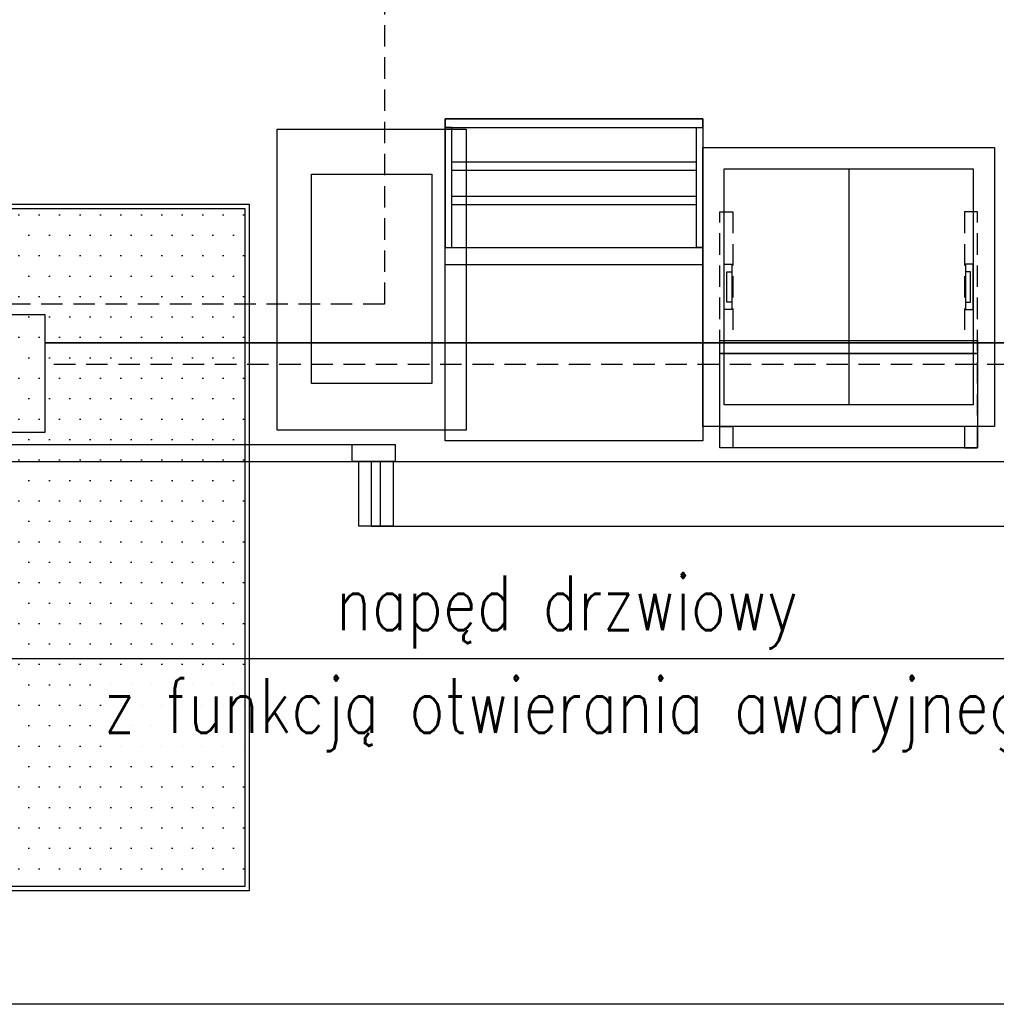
# Model space of a CAD drawing. Header units: millimetres. Extents: x -7934 to 14836, y -13910 to -10668.
# Tile 34 of 42: x 9934 to 10162, y -13826 to -13597. Entities that reach past the tile are written whole.
import ezdxf
from ezdxf.enums import TextEntityAlignment as Align

# ---------------------------------------------------------------- set-up
doc = ezdxf.new("R2010")
doc.units = ezdxf.units.MM
doc.linetypes.add('DASH', pattern=[0.75, 0.5, -0.25])
doc.layers.add('A_Podkład', color=253, linetype='Continuous', transparency=0.4)
doc.layers.add('INSTAL', color=50, linetype='Continuous')
doc.layers.add('NIEBIESKA', color=4, linetype='Continuous')
doc.styles.add('ROMANS wym', font='ROMANS.SHX', dxfattribs={"width": 0.75, "height": 25})

# ---------------------------------------------------------------- blocks, each defined once
blk = doc.blocks.new('A$Ca80a10c8')
h = blk.add_hatch()
h.set_pattern_fill('DOTS', color=256, scale=3)
h.set_pattern_definition([(0, (-21207.973, -14023.4543), (2.38125, 4.7625), [0, -4.7625])])
h.paths.add_polyline_path([(-156.35, 135.24), (-156.35, -22.76), (-18.35, -22.76), (-18.35, 135.24)])
at = {"linetype": 'DASH', "ltscale": 30}
blk.add_line((-156.35, 76.24), (-18.35, 76.24), dxfattribs=at)
for points in [[(-157.35, -23.76), (-157.35, 136.24), (-17.35, 136.24), (-17.35, -23.76)], [(-156.35, -22.76), (-156.35, 135.24), (-18.35, 135.24), (-18.35, -22.76)]]:
    blk.add_lwpolyline(points, close=True)
blk = doc.blocks.new('podkład')
at = {"layer": 'A_Podkład'}
for p, q in [((560.18, -1160.78), (560.18, -1215.78)), ((526.18, -1183.11), (466.18, -1183.11))]:
    blk.add_line(p, q, dxfattribs=at)
for points in [[(449, -1244), (904, -1244), (904, 0), (0, 0), (0, -1244), (252, -1244)], [(526.18, -1224.11), (466.18, -1224.11), (466.18, -1149.11), (526.18, -1149.11), (526.18, -1224.11)], [(526.18, -1155.78), (594.18, -1155.78), (594.18, -1220.78), (526.18, -1220.78), (526.18, -1155.78)], [(467.68, -1159.11), (524.68, -1159.11)], [(467.68, -1161.11), (524.68, -1161.11)], [(467.68, -1167.11), (524.68, -1167.11)], [(467.68, -1169.11), (524.68, -1169.11)], [(530.18, -1200.78), (590.18, -1200.78), (590.18, -1225.78), (530.18, -1225.78), (530.18, -1200.78)], [(252, -1225), (454, -1225)], [(256.5, -1229), (444.5, -1229)]]:
    blk.add_lwpolyline(points, dxfattribs=at)
for points in [[(44, -1229), (860, -1229), (860, -44), (44, -44)], [(526.18, -1149.11), (466.18, -1149.11), (466.18, -1151.11), (526.18, -1151.11)], [(471.03, -1151.51), (471.03, -1221.69), (427.03, -1221.69), (427.03, -1151.51)], [(466.18, -1179.11), (467.68, -1179.11), (467.68, -1151.11), (466.18, -1151.11)], [(526.18, -1179.11), (524.68, -1179.11), (524.68, -1151.11), (526.18, -1151.11)], [(531.18, -1160.78), (589.18, -1160.78), (589.18, -1215.78), (531.18, -1215.78)], [(435.03, -1210.77), (435.03, -1162.01), (463.03, -1162.01), (463.03, -1210.77)], [(526.18, -1224.11), (466.18, -1224.11), (466.18, -1179.11), (526.18, -1179.11)], [(531.18, -1183.01), (532.94, -1183.01), (532.94, -1193.56), (531.18, -1193.56)], [(589.18, -1183.01), (587.42, -1183.01), (587.42, -1193.56), (589.18, -1193.56)], [(531.77, -1184.77), (532.94, -1184.77), (532.94, -1191.8), (531.77, -1191.8)], [(588.6, -1184.77), (587.42, -1184.77), (587.42, -1191.8), (588.6, -1191.8)], [(530.18, -1200.78), (590.18, -1200.78), (590.18, -1203.78), (530.18, -1203.78)], [(530.18, -1203.78), (590.18, -1203.78), (590.18, -1220.78), (530.18, -1220.78)], [(530.18, -1220.78), (533.18, -1220.78), (533.18, -1225.78), (530.18, -1225.78)], [(590.18, -1220.78), (587.18, -1220.78), (587.18, -1225.78), (590.18, -1225.78)], [(444.5, -1225), (454.5, -1225), (454.5, -1229), (444.5, -1229)], [(449, -1229), (454, -1229), (454, -1244), (449, -1244)]]:
    blk.add_lwpolyline(points, close=True, dxfattribs=at)
at = {"layer": 'A_Podkład', "linetype": 'DASH', "ltscale": 10}
for points in [[(533.18, -1225.78), (530.18, -1225.78), (530.18, -1170.78), (533.18, -1170.78), (533.18, -1200.78)], [(587.18, -1225.78), (590.18, -1225.78), (590.18, -1170.78), (587.18, -1170.78), (587.18, -1200.78)]]:
    blk.add_lwpolyline(points, dxfattribs=at)
at = {"layer": 'A_Podkład'}
blk.add_blockref('A$Ca80a10c8', (437.84, -1305.24), dxfattribs=at)

msp = doc.modelspace()

# ---------------------------------------------------------------- block references
at = {"layer": 'A_Podkład', "linetype": 'DASH', "ltscale": 10}
msp.add_blockref('podkład', (9567.24, -12471, 0), dxfattribs=at)

# ---------------------------------------------------------------- next in the draw order: linework, layer by layer
at = {"linetype": 'DASH', "ltscale": 10}
msp.add_lwpolyline([(10419.72, -13151), (10419.72, -13677.34), (9940.15, -13677.34)], dxfattribs=at)
at = {"color": 1, "linetype": 'DASH', "ltscale": 10}
msp.add_lwpolyline([(10019.24, -13425.77), (10019.24, -13663.31), (9803.29, -13663.31)], dxfattribs=at)
at = {"layer": 'A_Podkład', "elevation": 0}
msp.add_lwpolyline([(10013.24, -13700), (10018.24, -13700), (10018.24, -13715), (10013.24, -13715)], close=True, dxfattribs=at)
at = {"layer": 'INSTAL', "color": 140, "lineweight": 35}
msp.add_line((9940.15, -13672.34), (10414.72, -13672.34), dxfattribs=at)
at = {"layer": 'INSTAL', "color": 7}
msp.add_line((10191.61, -13745.98), (9931.53, -13745.98), dxfattribs=at)
at = {"layer": 'INSTAL', "color": 30}
msp.add_lwpolyline([(9892.14, -13693.09), (9940.15, -13693.09), (9940.15, -13665.79), (9892.14, -13665.79)], close=True, dxfattribs=at)
at = {"layer": 'NIEBIESKA', "color": 5, "linetype": 'Continuous'}
msp.add_lwpolyline([(9457.14, -12413.95), (11414.68, -12413.95), (11414.68, -13826.45), (9457.14, -13826.45)], close=True, dxfattribs=at)

# ---------------------------------------------------------------- next in the draw order: texts
at = {"layer": 'INSTAL', "color": 7, "linetype": 'ByBlock', "style": 'ROMANS wym', "width": 0.8}
for s, p in [('napęd drzwiowy ', (10065.23, -13734.73)), ('z funkcją otwierania awaryjnego', (10065.23, -13758.64))]:
    msp.add_text(s, height=12.75, dxfattribs=at).set_placement(p, align=Align.MIDDLE)

doc.saveas('drawing.dxf')
